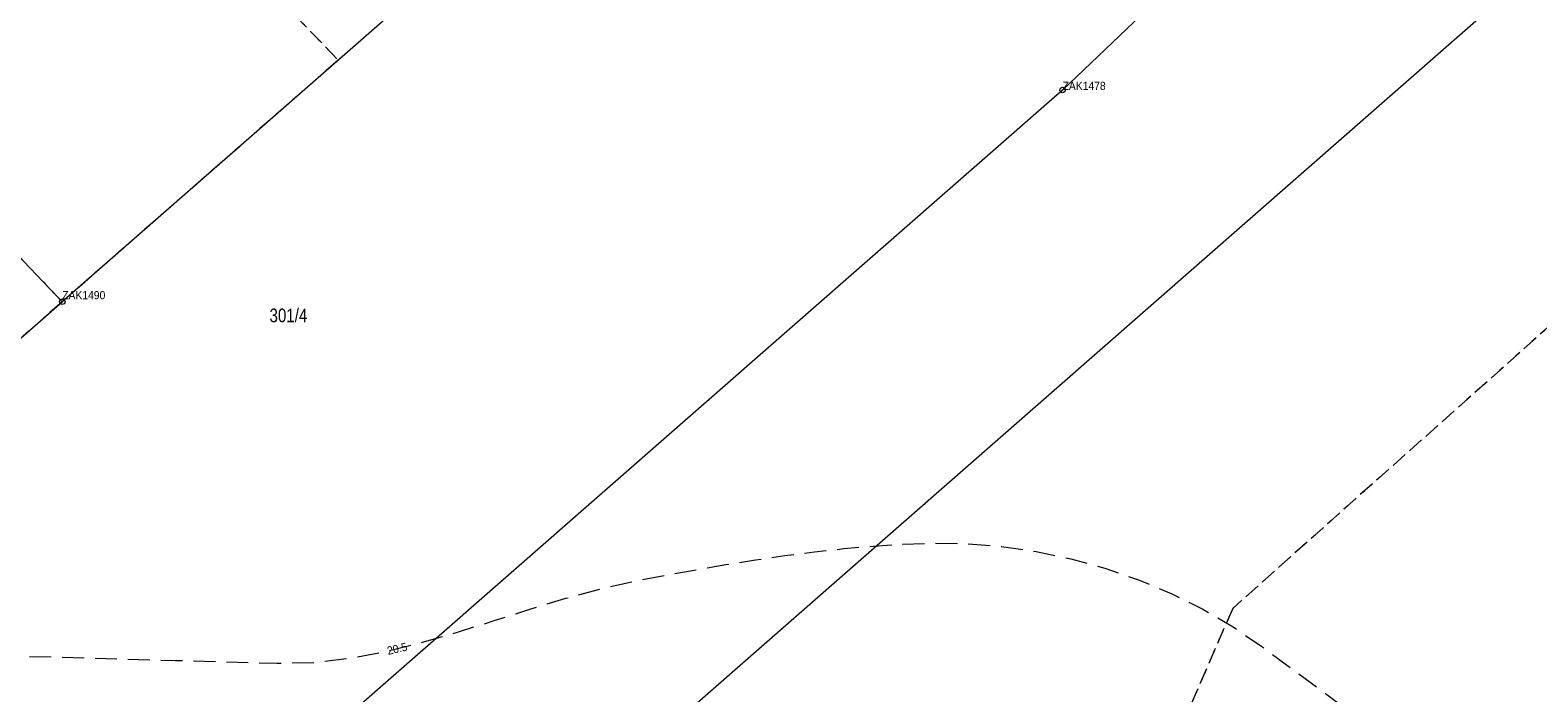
# Model space of a CAD drawing. Header units: metres. Extents: x 6551181 to 6555585, y 5935140 to 5937297.
# Tile 85 of 97: x 6551673 to 6551810, y 5935982 to 5936042. Entities that reach past the tile are written whole.
import ezdxf
from ezdxf.enums import TextEntityAlignment as Align

# ---------------------------------------------------------------- set-up
doc = ezdxf.new("R2010")
doc.units = ezdxf.units.M
for name, pattern in [('1.5_0.5', [2, 1.5, -0.5]), ('2.0_1.0', [3, 2, -1]), ('218-500', [1, 0.5, -0.5]), ('219-500', [0])]:
    doc.linetypes.add(name, pattern=pattern)
for name, color, linetype in [('202-Punkt graniczny stabilizowany trwale', 7, 'Continuous'), ('202-Punkt graniczny stabilizowany trwale-Atr103', 7, 'Continuous'), ('211-Nr działki', 7, 'Continuous'), ('217-Granica konturu klasyfikcyjnego', 7, 'Continuous'), ('218-Granica użytku', 7, 'Continuous'), ('219-Linia granicy', 7, 'Continuous'), ('812-Warstwica pomocnicza linia', 7, 'Continuous'), ('812-Warstwica pomocnicza linia-Atr2', 7, 'Continuous')]:
    doc.layers.add(name, color=color, linetype=linetype)
doc.styles.get("Standard").update_dxf_attribs({"font": 'arial.ttf'})

# ---------------------------------------------------------------- blocks, each defined once
blk = doc.blocks.new('202')
at = {"color": 0, "linetype": 'Continuous', "lineweight": -2}
blk.add_circle((0, 0), 2.5, dxfattribs=at)

msp = doc.modelspace()

# ---------------------------------------------------------------- linework, layer by layer
at = {"layer": '217-Granica konturu klasyfikcyjnego', "color": 3, "linetype": '1.5_0.5', "lineweight": 18, "flags": 128}
for points in [[(6551896.85, 5936091.19), (6551782.53, 5935989.34)], [(6551678.81, 5936062.16), (6551700.83, 5936039.39)], [(6551700.83, 5936039.39), (6551675.62, 5936017.33)], [(6551675.62, 5936017.33), (6551614.59, 5935963.86)], [(6551782.53, 5935989.34), (6551764.57, 5935948.02)]]:
    msp.add_lwpolyline(points, dxfattribs=at)
at = {"layer": '218-Granica użytku', "color": 3, "linetype": '218-500', "lineweight": 18, "flags": 128}
for points in [[(6551896.85, 5936091.19), (6551782.53, 5935989.34)], [(6551678.81, 5936062.16), (6551700.83, 5936039.39)], [(6551675.62, 5936017.33), (6551654.51, 5936039.49)], [(6551700.83, 5936039.39), (6551675.62, 5936017.33)], [(6551614.59, 5935963.86), (6551675.62, 5936017.33)], [(6551782.53, 5935989.34), (6551764.57, 5935948.02)]]:
    msp.add_lwpolyline(points, dxfattribs=at)
at = {"layer": '219-Linia granicy', "color": 7, "linetype": '219-500', "lineweight": 18, "flags": 128}
for points in [[(6551702.23, 5935953.25), (6551911.38, 5936136.36)], [(6551744.29, 5936077.42), (6551675.62, 5936017.33)], [(6551766.99, 5936036.66), (6551774.15, 5936043.47)], [(6551654.51, 5936039.49), (6551675.62, 5936017.33)], [(6551766.99, 5936036.66), (6551674.33, 5935955.59)], [(6551614.59, 5935963.86), (6551675.62, 5936017.33)]]:
    msp.add_lwpolyline(points, dxfattribs=at)
at = {"layer": '812-Warstwica pomocnicza linia', "color": 32, "linetype": '2.0_1.0', "lineweight": 13, "flags": 128}
msp.add_lwpolyline([(6551648.63, 5935985.63), (6551653.292, 5935985.5), (6551657.954, 5935985.37), (6551662.616, 5935985.24), (6551667.278, 5935985.11), (6551671.94, 5935984.98), (6551676.602, 5935984.85), (6551681.264, 5935984.72), (6551685.926, 5935984.59), (6551690.588, 5935984.46), (6551695.25, 5935984.33), (6551698.612, 5935984.408), (6551701.942, 5935984.793), (6551705.247, 5935985.426), (6551708.533, 5935986.248), (6551711.806, 5935987.201), (6551715.073, 5935988.227), (6551718.341, 5935989.268), (6551721.615, 5935990.264), (6551724.903, 5935991.157), (6551728.21, 5935991.89), (6551730.876, 5935992.391), (6551733.553, 5935992.875), (6551736.239, 5935993.336), (6551738.931, 5935993.765), (6551741.628, 5935994.156), (6551744.326, 5935994.502), (6551747.024, 5935994.796), (6551749.719, 5935995.03), (6551752.408, 5935995.197), (6551755.09, 5935995.29), (6551758.228, 5935995.246), (6551761.395, 5935994.99), (6551764.571, 5935994.528), (6551767.732, 5935993.863), (6551770.857, 5935993.001), (6551773.925, 5935991.945), (6551776.913, 5935990.699), (6551779.799, 5935989.269), (6551782.562, 5935987.657), (6551785.18, 5935985.87), (6551788.097, 5935983.716), (6551791.012, 5935981.561), (6551793.926, 5935979.405), (6551796.84, 5935977.25), (6551799.753, 5935975.095), (6551802.666, 5935972.939), (6551805.579, 5935970.784), (6551808.492, 5935968.629), (6551811.406, 5935966.474), (6551814.32, 5935964.32)], dxfattribs=at)

# ---------------------------------------------------------------- block references
at = {"layer": '202-Punkt graniczny stabilizowany trwale', "color": 7, "linetype": 'Continuous', "lineweight": 18, "xscale": 0.1, "yscale": 0.1}
for p in [(6551766.99, 5936036.66), (6551675.62, 5936017.33)]:
    msp.add_blockref('202', p, dxfattribs=at)

# ---------------------------------------------------------------- texts
at = {"layer": '202-Punkt graniczny stabilizowany trwale-Atr103', "color": 7, "width": 0.9}
msp.add_text('ZAK1478', height=0.75, dxfattribs=at).set_placement((6551766.99, 5936036.66))
msp.add_text('ZAK1490', height=0.75, dxfattribs=at).set_placement((6551675.62, 5936017.33), align=Align.BOTTOM_LEFT)
at = {"layer": '211-Nr działki', "color": 7, "linetype": 'Continuous', "lineweight": 18, "width": 0.79}
msp.add_text('301/4', height=1.25, dxfattribs=at).set_placement((6551694.55, 5936016.71), align=Align.TOP_LEFT)
at = {"layer": '812-Warstwica pomocnicza linia-Atr2', "color": 32, "width": 0.907}
msp.add_text('20.5', height=0.75, rotation=12.98, dxfattribs=at).set_placement((6551706.21, 5935985.66), align=Align.MIDDLE_CENTER)

doc.saveas('drawing.dxf')
